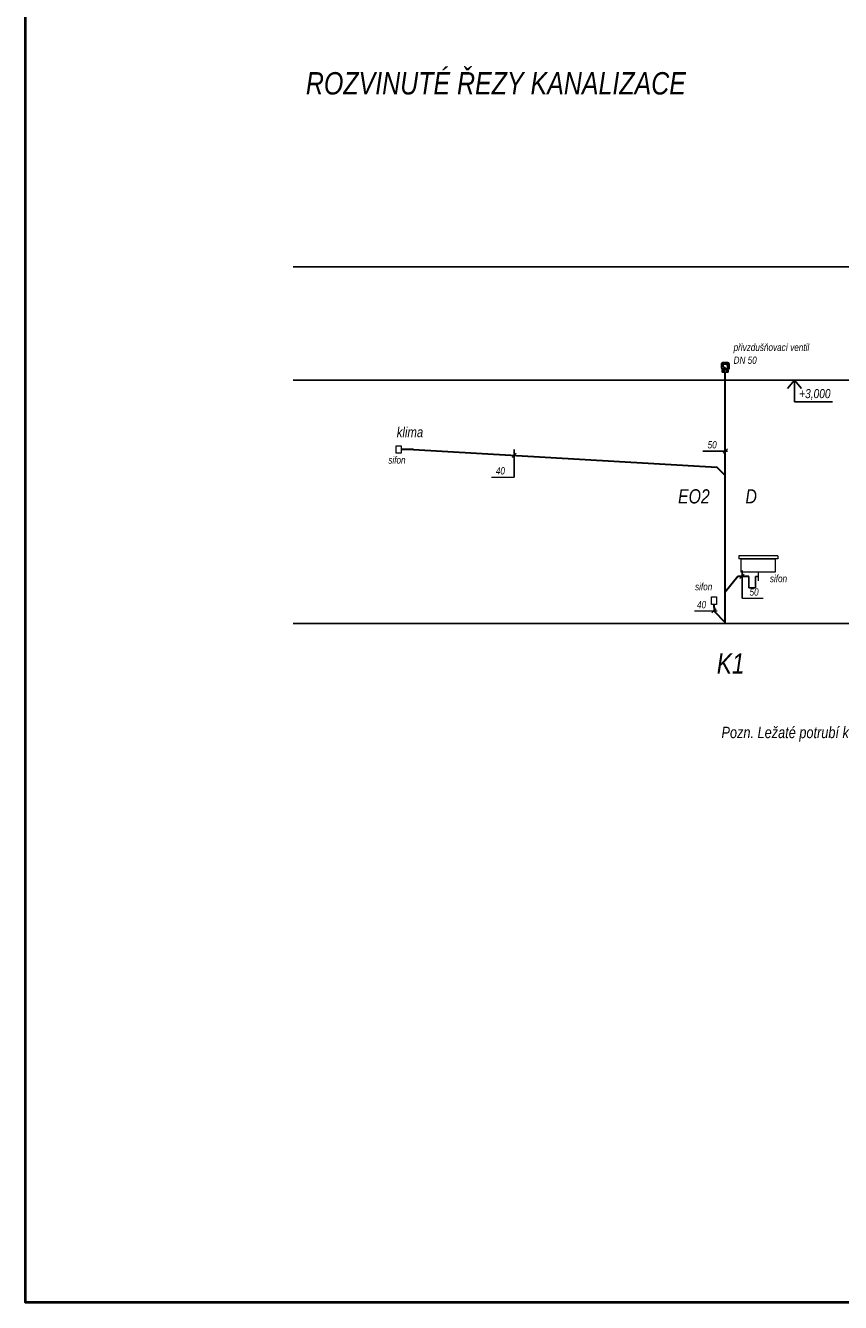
# Model space of a CAD drawing. Header units: millimetres. Extents: x 6491141 to 6692158, y 1846388 to 1929513.
# Tile 24 of 245: x 6559604 to 6569661, y 1846388 to 1862138. Entities that reach past the tile are written whole.
import ezdxf

# ---------------------------------------------------------------- set-up
doc = ezdxf.new("R2010")
doc.units = ezdxf.units.MM
doc.linetypes.add('DĚLICÍ', pattern=[1.25, 0.5, -0.25, 0, -0.25, 0, -0.25])
for name, color, linetype, lineweight in [('KAN_OBJEKTY', 7, 'Continuous', 18), ('KAN_POPIS', 7, 'Continuous', 18), ('KAN_POTRUBI_POPIS', 7, 'Continuous', 18), ('plyn_popis', 7, 'Continuous', 18), ('ZTI-SPLAŠKOVÁ KANALIZACE', 80, 'Continuous', 30), ('ZTI-ZAŘIZOVACÍ PŘEDMĚTY', 30, 'Continuous', 35)]:
    doc.layers.add(name, color=color, linetype=linetype, lineweight=lineweight)
for name, color, linetype in [('OSMA_2D_HT-System(PPs)', 251, 'Continuous'), ('OSMA_HT-System(PPs)-pohled', 251, 'Continuous'), ('OSMA_HT-System(PPs)-rez', 251, 'Continuous'), ('OSMA_HT-System(PPs)-rez-vypln', 253, 'Continuous'), ('UT_popis', 7, 'Continuous'), ('ZTI_KAN-POPIS', 7, 'Continuous'), ('ZTI_POPIS', 7, 'Continuous')]:
    doc.layers.add(name, color=color, linetype=linetype)
doc.styles.add('INDRA', font='ariali.ttf')

# ---------------------------------------------------------------- blocks, each defined once
blk = doc.blocks.new('*U64')
at = {"layer": 'OSMA_HT-System(PPs)-rez-vypln'}
h = blk.add_hatch(color=256, dxfattribs=at)
h.paths.add_polyline_path([(29, 118, -0.413658), (41, 106), (41, 92), (24, 92), (24, 100), (29, 100), (29, 104), (3, 104), (3, 106), (4, 106), (3, 108), (-3, 108), (-4, 106), (-3, 106), (-3, 104), (-29, 104), (-29, 100), (22, 100), (22, 91), (45, 91), (45, 91), (47, 91), (47, 92), (45, 92), (45, 96), (47, 96), (47, 105), (45, 107, 0.382203), (29, 122), (-29, 122, 0.382203), (-45, 107), (-47, 105), (-47, 96), (-45, 96), (-45, 52, 0.263197), (-37, 39), (-37, 0), (-34, 0), (-34, 21), (-31, 21), (-31, 30), (-26, 30), (-26, 0), (-23, 0), (-23, 29), (-18, 26), (-18, 0), (-15, 0), (-15, 29), (-23, 34), (-30, 34), (-30, 41), (-34, 41, -0.311848), (-41, 52), (-41, 106, -0.413658), (-29, 118)])
h.paths.add_polyline_path([(-25, 65), (-11, 57), (-2, 51), (18, 39, 0.102701), (18, 38), (30, 38), (30, 34), (23, 34), (15, 29), (15, 0), (18, 0), (18, 26), (23, 29), (23, 0), (26, 0), (26, 30), (31, 30), (31, 21), (34, 21), (34, 0), (38, 0), (38, 38), (46, 38), (46, 41), (22, 41, 0.2083), (19, 40), (0, 51), (0, 58), (-11, 58), (-24, 65), (-24, 100), (-25, 100)], flags=17)
at = {"layer": 'OSMA_HT-System(PPs)-pohled'}
for p, q in [((-35, 116), (-31, 97)), ((-34, 0), (-26, 0)), ((-31, 97), (-30, 97)), ((-31, 21), (-26, 21)), ((-30, 97), (-30, 118)), ((-30, 41), (14, 41)), ((-24, 118), (-25, 117)), ((-25, 117), (-23, 104)), ((-23, 34), (23, 34)), ((-23, 0), (-18, 0)), ((-21, 104), (-21, 118)), ((-20, 118), (-20, 104)), ((-15, 0), (15, 0)), ((13, 38), (18, 38)), ((16, 91), (16, 100)), ((16, 91), (22, 91)), ((17, 41), (22, 41)), ((18, 0), (23, 0)), ((20, 118), (20, 104)), ((21, 104), (21, 118)), ((25, 117), (23, 104)), ((24, 118), (25, 117)), ((26, 21), (31, 21)), ((26, 0), (34, 0)), ((27, 41), (27, 91)), ((29, 100), (29, 104)), ((30, 97), (30, 118)), ((31, 97), (30, 97)), ((35, 116), (31, 97)), ((34, 90), (34, 42)), ((34, 90), (46, 90)), ((34, 89), (46, 89)), ((34, 87), (46, 87)), ((34, 86), (46, 86)), ((34, 84), (46, 84)), ((34, 83), (46, 83)), ((34, 81), (46, 81)), ((34, 80), (46, 80)), ((34, 78), (46, 78)), ((34, 77), (46, 77)), ((34, 75), (46, 75)), ((34, 74), (46, 74)), ((34, 72), (46, 72)), ((34, 71), (46, 71)), ((34, 69), (46, 69)), ((34, 68), (46, 68)), ((34, 66), (46, 66)), ((34, 65), (46, 65)), ((34, 63), (46, 63)), ((34, 62), (46, 62)), ((34, 60), (46, 60)), ((34, 59), (46, 59)), ((34, 57), (46, 57)), ((34, 56), (46, 56)), ((34, 54), (46, 54)), ((34, 53), (46, 53)), ((34, 51), (46, 51)), ((34, 50), (46, 50)), ((34, 48), (46, 48)), ((34, 47), (46, 47)), ((34, 45), (46, 45)), ((34, 44), (46, 44)), ((34, 42), (46, 42)), ((35, 90), (35, 42)), ((37, 90), (37, 42)), ((38, 90), (38, 42)), ((40, 90), (40, 42)), ((41, 90), (41, 42)), ((43, 90), (43, 42)), ((44, 90), (44, 42)), ((45, 91), (47, 91)), ((46, 90), (46, 42)), ((47, 41), (46, 41)), ((47, 91), (47, 41))]:
    blk.add_line(p, q, dxfattribs=at)
for centre, major_axis, start_param, end_param in [((15, 38), (0, -3.75), 3.410244, 4.712389), ((19, 52), (0, 11.2), 3.520495, 4.363257)]:
    blk.add_ellipse(centre, major_axis=major_axis, ratio=0.707107, start_param=start_param, end_param=end_param, dxfattribs=at)
at = {"layer": 'OSMA_HT-System(PPs)-rez'}
for p, q in [((-45, 107), (-47, 105)), ((-47, 105), (-47, 96)), ((-47, 96), (-45, 96)), ((-45, 96), (-45, 52)), ((-41, 52), (-41, 106)), ((-37, 39), (-37, 0)), ((-37, 0), (-34, 0)), ((-30, 41), (-34, 41)), ((-34, 0), (-34, 21)), ((-34, 21), (-31, 21)), ((-31, 21), (-31, 30)), ((-31, 30), (-26, 30)), ((-30, 34), (-30, 41)), ((-23, 34), (-30, 34)), ((29, 122), (-29, 122)), ((-29, 118), (29, 118)), ((-29, 100), (-29, 104)), ((-29, 104), (-3, 104)), ((22, 100), (-29, 100)), ((-26, 30), (-26, 0)), ((-26, 0), (-23, 0)), ((-25, 100), (-25, 65)), ((-25, 65), (-11, 57)), ((-24, 100), (-24, 65)), ((-24, 65), (-11, 58)), ((-15, 29), (-23, 34)), ((-23, 0), (-23, 29)), ((-23, 29), (-18, 26)), ((-18, 26), (-18, 0)), ((-18, 0), (-15, 0)), ((-15, 0), (-15, 29)), ((-15, 29), (15, 29)), ((-11, 58), (0, 58)), ((-11, 57), (-2, 51)), ((-4, 106), (-3, 108)), ((-3, 106), (-4, 106)), ((-3, 108), (3, 108)), ((-3, 106), (-3, 104)), ((-2, 51), (-2, 51)), ((-2, 51), (18, 39)), ((0, 58), (0, 51)), ((0, 51), (19, 40)), ((4, 106), (3, 108)), ((3, 106), (4, 106)), ((3, 106), (3, 104)), ((3, 104), (29, 104)), ((23, 34), (15, 29)), ((15, 29), (15, 0)), ((15, 0), (18, 0)), ((18, 38), (30, 38)), ((18, 26), (23, 29)), ((18, 0), (18, 26)), ((22, 100), (22, 91)), ((22, 91), (45, 91)), ((46, 41), (22, 41)), ((30, 34), (23, 34)), ((23, 29), (23, 0)), ((23, 0), (26, 0)), ((24, 92), (24, 100)), ((29, 100), (24, 100)), ((41, 92), (24, 92)), ((26, 30), (31, 30)), ((26, 0), (26, 30)), ((29, 104), (29, 100)), ((30, 38), (30, 34)), ((31, 30), (31, 21)), ((31, 21), (34, 21)), ((34, 21), (34, 0)), ((34, 0), (38, 0)), ((38, 38), (46, 38)), ((38, 0), (38, 38)), ((41, 106), (41, 92)), ((47, 105), (45, 107)), ((45, 96), (47, 96)), ((45, 92), (45, 96)), ((47, 92), (45, 92)), ((45, 91), (47, 91)), ((46, 91), (46, 41)), ((46, 38), (46, 41)), ((47, 96), (47, 105)), ((47, 91), (47, 92))]:
    blk.add_line(p, q, dxfattribs=at)
for centre, radius, start, end in [((-29, 106), 15.6, 90.8171, 174.4852), ((-30, 52), 14.9, 179.1439, 238.1266), ((-29, 106), 11.9, 90.9375, 180.8288), ((-30, 52), 11.2, 179.0106, 248.2905), ((22, 38), 3.75, 156.5448, 180), ((22, 38), 3.75, 90, 137.0658), ((29, 106), 15.6, 5.5148, 89.1829), ((29, 106), 11.9, 359.1712, 89.0625)]:
    blk.add_arc(centre, radius, start, end, dxfattribs=at)

msp = doc.modelspace()

# ---------------------------------------------------------------- linework, layer by layer
at = {"layer": 'KAN_OBJEKTY', "ltscale": 3}
for p, q in [((6568885.8, 1855596.1), (6568408.2, 1855596.1)), ((6568408.2, 1855596.1), (6568408.2, 1855559.9)), ((6568885.8, 1855559.9), (6568408.2, 1855559.9)), ((6568885.8, 1855596.1), (6568885.8, 1855559.9)), ((6568645.1, 1855397.3), (6568645.1, 1855288.8))]:
    msp.add_line(p, q, dxfattribs=at)
for points in [[(6564238.7, 1856955.5), (6564238.7, 1856863.1), (6564179.3, 1856863.1), (6564179.3, 1856955.5)], [(6568853.1, 1855559.9), (6568853.1, 1855397.3), (6568437.1, 1855397.3), (6568437.1, 1855559.9)], [(6568130, 1855089.5), (6568130, 1854997), (6568070.6, 1854997), (6568070.6, 1855089.5)]]:
    msp.add_lwpolyline(points, close=True, dxfattribs=at)
at = {"layer": 'KAN_POPIS', "ltscale": 300}
for p, q in [((6565608.4, 1856811.6), (6565659.7, 1856862.8)), ((6568213.1, 1856864.1), (6568264.4, 1856915.4)), ((6568420.1, 1855317.4), (6568471.4, 1855368.7)), ((6568074.7, 1854892.4), (6568125.9, 1854943.6))]:
    msp.add_line(p, q, dxfattribs=at)
at = {"layer": 'KAN_POTRUBI_POPIS', "ltscale": 200}
for p, q in [((6565356, 1856567.6), (6565634, 1856567.6)), ((6568445.7, 1855073.5), (6568706.5, 1855073.5)), ((6567859.4, 1854918), (6568137.4, 1854918))]:
    msp.add_line(p, q, dxfattribs=at)
at = {"layer": 'plyn_popis', "color": 1, "lineweight": 40, "ltscale": 400}
msp.add_lwpolyline([(6559604.1, 1877887.7), (6604154.1, 1877887.7), (6604154.1, 1846387.7), (6559604.1, 1846387.7)], close=True, dxfattribs=at)
at = {"layer": 'UT_popis', "ltscale": 200}
for p, q in [((6569093.2, 1857763.1), (6569006.3, 1857659.9)), ((6569093.2, 1857763.1), (6569093.2, 1857494.5)), ((6569093.2, 1857763.1), (6569180.1, 1857659.9)), ((6569560.7, 1857494.5), (6569093.2, 1857494.5))]:
    msp.add_line(p, q, dxfattribs=at)
at = {"layer": 'ZTI-SPLAŠKOVÁ KANALIZACE', "ltscale": 300}
for p, q in [((6568238.7, 1854763.1), (6568238.7, 1857861.4)), ((6568394.3, 1855342.6), (6568238.7, 1855148.4)), ((6568100.3, 1854912.4), (6568234.7, 1854778))]:
    msp.add_line(p, q, dxfattribs=at)
at = {"layer": 'ZTI-SPLAŠKOVÁ KANALIZACE', "ltscale": 400}
for p, q in [((6564390.2, 1856909.3), (6564238.7, 1856909.3)), ((6564390.2, 1856909.3), (6568133.4, 1856692.3)), ((6568238.7, 1856586.9), (6568133.4, 1856692.3)), ((6568100.3, 1854961.3), (6568100.3, 1854912.4)), ((6568100.7, 1854873.8), (6568100.3, 1854874.7))]:
    msp.add_line(p, q, dxfattribs=at)
at = {"layer": 'ZTI-SPLAŠKOVÁ KANALIZACE'}
for p in [(6568394.3, 1855342.6), (6568529, 1855343.1)]:
    msp.add_line(p, (6568394.8, 1855343.1), dxfattribs=at)
at = {"layer": 'ZTI-SPLAŠKOVÁ KANALIZACE', "ltscale": 200}
msp.add_line((6568100.3, 1854961.3), (6568100.3, 1854997), dxfattribs=at)
at = {"layer": 'ZTI_KAN-POPIS', "ltscale": 300}
for p, q in [((6562908.1, 1859163.1), (6587971.3, 1859163.1)), ((6562908.1, 1857763.1), (6574751.2, 1857763.1)), ((6562908.1, 1854763.1), (6587825.4, 1854763.1))]:
    msp.add_line(p, q, dxfattribs=at)
at = {"layer": 'ZTI_POPIS'}
for p, q in [((6565634, 1856567.6), (6565634, 1856908.6)), ((6567961.8, 1856889.8), (6568265.4, 1856889.8)), ((6568445.7, 1855073.5), (6568445.7, 1855414.5)), ((6568529, 1855203), (6568529, 1855343.1)), ((6568610.5, 1855203), (6568529, 1855203)), ((6568610.5, 1855343.1), (6568645.1, 1855343.1)), ((6568610.5, 1855343.1), (6568610.5, 1855203))]:
    msp.add_line(p, q, dxfattribs=at)

# ---------------------------------------------------------------- block references
at = {"layer": 'OSMA_2D_HT-System(PPs)'}
msp.add_blockref('*U64', (6568238.7, 1857861.4), dxfattribs=at)

# ---------------------------------------------------------------- texts
at = {"layer": 'UT_popis', "linetype": 'DĚLICÍ', "style": 'INDRA', "width": 0.8}
for s, height, p in [('ROZVINUTÉ ŘEZY KANALIZACE', 275.653, (6563063.5, 1861287.2)), ('+3,000', 112.5, (6569150.2, 1857541.8))]:
    msp.add_text(s, height=height, dxfattribs=at).set_placement(p)
at = {"layer": 'ZTI-SPLAŠKOVÁ KANALIZACE', "ltscale": 400, "style": 'INDRA', "width": 0.8}
msp.add_text('K1', height=250, dxfattribs=at).set_placement((6568134.3, 1854143.4))
at = {"layer": 'ZTI-ZAŘIZOVACÍ PŘEDMĚTY', "linetype": 'ByBlock', "style": 'INDRA', "width": 0.8}
for s, p in [('EO2', (6567656.3, 1856243.3)), ('D', (6568488.3, 1856243.3))]:
    msp.add_text(s, height=175, dxfattribs=at).set_placement(p)
at = {"layer": 'ZTI_POPIS', "linetype": 'Continuous', "style": 'INDRA', "width": 0.8}
for s, height, p in [('přivzdušňovací ventil', 90, (6568341.7, 1858123.5)), ('DN 50', 90, (6568341.7, 1857965)), ('klima', 125, (6564185.3, 1857060.3)), ('50', 90, (6568020.9, 1856921.5)), ('sifon', 90, (6564081.3, 1856734.4)), ('40', 90, (6565408.1, 1856600.2)), ('sifon', 90, (6568789.6, 1855272)), ('sifon', 90, (6567866.3, 1855172.2)), ('50', 90, (6568538.5, 1855105.2)), ('40', 90, (6567890.2, 1854949.7))]:
    msp.add_text(s, height=height, dxfattribs=at).set_placement(p)
at = {"layer": 'ZTI_POPIS', "ltscale": 400, "style": 'INDRA', "width": 0.8}
msp.add_text('Pozn. Ležaté potrubí kanaliazace bude provedeno ve spádu min. 2%%% dle skutečné hloubky uložení stávajícího potrubí.', height=140.6236, dxfattribs=at).set_placement((6568191.9, 1853348.4))

doc.saveas('drawing.dxf')
